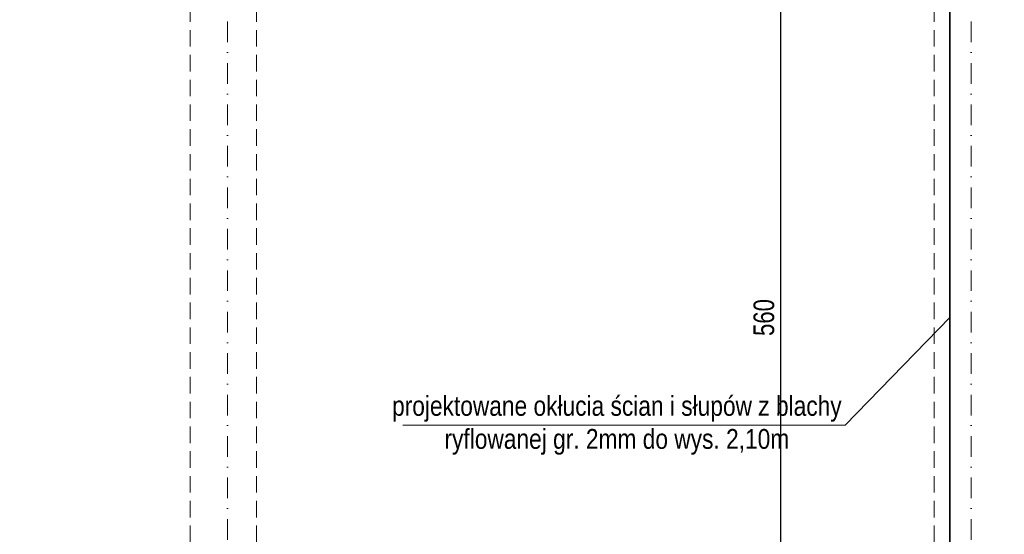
# Model space of a CAD drawing. Header units: millimetres. Extents: x 4946 to 18537, y -10559 to 785.
# Tile 59 of 79: x 7332 to 7928, y -509 to -197. Entities that reach past the tile are written whole.
import ezdxf

# ---------------------------------------------------------------- set-up
doc = ezdxf.new("R2010")
doc.units = ezdxf.units.MM
doc.linetypes.add('DASHDOT', pattern=[1, 0.5, -0.25, 0, -0.25])
doc.linetypes.add('DASHED', pattern=[0.75, 0.5, -0.25])
for name, color, linetype, lineweight in [('mm_went_opis', 7, 'Continuous', 15), ('PG_OSIE', 1, 'DASHDOT', 18), ('PG_PODCIĄGI', 1, 'DASHED', 18), ('PG_WYMIARY', 1, 'Continuous', 18), ('PG_ŚCIANY_SŁUPY', 4, 'Continuous', 35)]:
    doc.layers.add(name, color=color, linetype=linetype, lineweight=lineweight)
doc.layers.add('PG_POMOCNICZNE', color=6, linetype='Continuous', lineweight=18, plot=False)
doc.styles.add('BIKWYM', font='BIKROMSW.SHX', dxfattribs={"width": 0.8})
doc.styles.get("Standard").update_dxf_attribs({"font": 'arial.ttf'})
doc.dimstyles.new('BA_KR_50', dxfattribs={"dimscale": 0.5, "dimtxt": 25, "dimasz": 1.666667, "dimexe": 24, "dimexo": 0, "dimgap": 0, "dimtad": 0, "dimdec": 1, "dimrnd": 0.5, "dimzin": 9, "dimdsep": 46, "dimtxsty": 'BIKWYM', "dimblk": 'WYM-KR', "dimcen": 0, "dimdle": 20, "dimclrd": 256, "dimclre": 256, "dimclrt": 7, "dimadec": 0, "dimazin": 0, "dimtfac": 0.033333, "dimtdec": 1, "dimtmove": 0, "dimatfit": 3, "dimldrblk": 'WYM-KR', "dimfxl": 40, "dimfxlon": 1, "dimtvp": 0.8, "dimtolj": 1, "dimarcsym": 0})

# ---------------------------------------------------------------- blocks, each defined once
blk = doc.blocks.new('WYM-KR')
at = {"linetype": 'ByBlock'}
blk.add_line((11.52, 0), (-11.52, 0), dxfattribs=at)
at = {"color": 7, "linetype": 'ByBlock'}
blk.add_line((6.24, 6.24), (-6.24, -6.24), dxfattribs=at)
blk = doc.blocks.new('*D331')
at = {"layer": 'Defpoints', "color": 0, "transparency": 16777216}
for p in [(7885.05, -97.31), (7792.14, -657.31), (7885.05, -657.31)]:
    blk.add_point(p, dxfattribs=at)
at = {"layer": 'PG_WYMIARY', "lineweight": -2, "transparency": 16777216}
for p, q in [((7812.14, -97.31), (7780.14, -97.31)), ((7792.14, -98.14), (7792.14, -656.47)), ((7812.14, -657.31), (7780.14, -657.31))]:
    blk.add_line(p, q, dxfattribs=at)
at = {"layer": 'PG_WYMIARY', "lineweight": -2, "transparency": 16777216, "xscale": 0.8333333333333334, "yscale": 0.8333333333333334, "zscale": 0.8333333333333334}
for p, rotation in [((7792.14, -97.31), 90), ((7792.14, -657.31), 270)]:
    blk.add_blockref('WYM-KR', p, dxfattribs=dict(at, rotation=rotation))
at = {"layer": 'PG_WYMIARY', "color": 7, "transparency": 16777216, "insert": (7782.14, -377.31), "char_height": 12.5, "attachment_point": 5, "rotation": 90, "style": 'BIKWYM'}
blk.add_mtext('\\A1;560', dxfattribs=at)

msp = doc.modelspace()

# ---------------------------------------------------------------- linework, layer by layer
at = {"layer": 'mm_went_opis'}
msp.add_line((7563.57, -442.42), (7831.21, -442.42), dxfattribs=at)
msp.add_lwpolyline([(7894.55, -377.31), (7831.21, -442.42)], dxfattribs=at)
at = {"layer": 'PG_OSIE', "color": 18, "ltscale": 25, "true_color": 0x000000}
for points in [[(7457.55, 780.75), (7457.55, -2070.06)], [(7907.55, 780.75), (7907.55, -2070.06)]]:
    msp.add_lwpolyline(points, dxfattribs=at)
at = {"layer": 'PG_PODCIĄGI', "color": 18, "ltscale": 20, "true_color": 0x000000}
for points in [[(7435.05, 561.69), (7435.05, -1912.31)], [(7475.05, 561.69), (7475.05, -1912.31)], [(7885.05, 561.69), (7885.05, -1912.31)]]:
    msp.add_lwpolyline(points, dxfattribs=at)
at = {"layer": 'PG_POMOCNICZNE'}
msp.add_lwpolyline([(6110.05, 492.69), (7894.55, 492.69), (7894.55, -57.31), (7881.55, -57.31), (7881.55, -97.31), (7894.55, -97.31), (7894.55, -657.31), (7881.55, -657.31), (7881.55, -697.31), (7894.55, -697.31), (7894.55, -1257.31)], dxfattribs=at)
at = {"layer": 'PG_ŚCIANY_SŁUPY', "color": 18, "true_color": 0x000000}
msp.add_lwpolyline([(7950.05, -1920.31), (7950.05, 564.69), (7878.55, 564.69), (7878.55, 500.69), (7882.05, 500.69), (7882.05, 492.69), (7894.55, 492.69), (7894.55, -57.31), (7885.05, -57.31), (7885.05, -97.31), (7894.55, -97.31), (7894.55, -657.31), (7881.55, -657.31), (7881.55, -697.31), (7894.55, -697.31), (7894.55, -1257.31)], dxfattribs=at)

# ---------------------------------------------------------------- texts
at = {"layer": 'mm_went_opis', "insert": (7693.13, -424.82), "char_height": 12, "width": 278.4132, "attachment_point": 2}
msp.add_mtext('{\\fArial Narrow|b0|i0|c238|p34;projektowane okłucia ścian i słupów z blachy ryflowanej gr. 2mm do wys. 2,10m}', dxfattribs=at)

# ---------------------------------------------------------------- dimensions: what is measured, and where the dimension line sits
at = {"layer": 'PG_WYMIARY'}
dim = msp.add_linear_dim(base=(7792.14, -657.31), p1=(7885.05, -97.31), p2=(7885.05, -657.31), angle=90, dimstyle='BA_KR_50', override={"dimdec": 0, "dimrnd": 0, "dimtmove": 1}, dxfattribs=at)
dim.commit()
dim.dimension.update_dxf_attribs({"geometry": '*D331', "text_midpoint": (7782.14, -377.31)})

doc.saveas('drawing.dxf')
